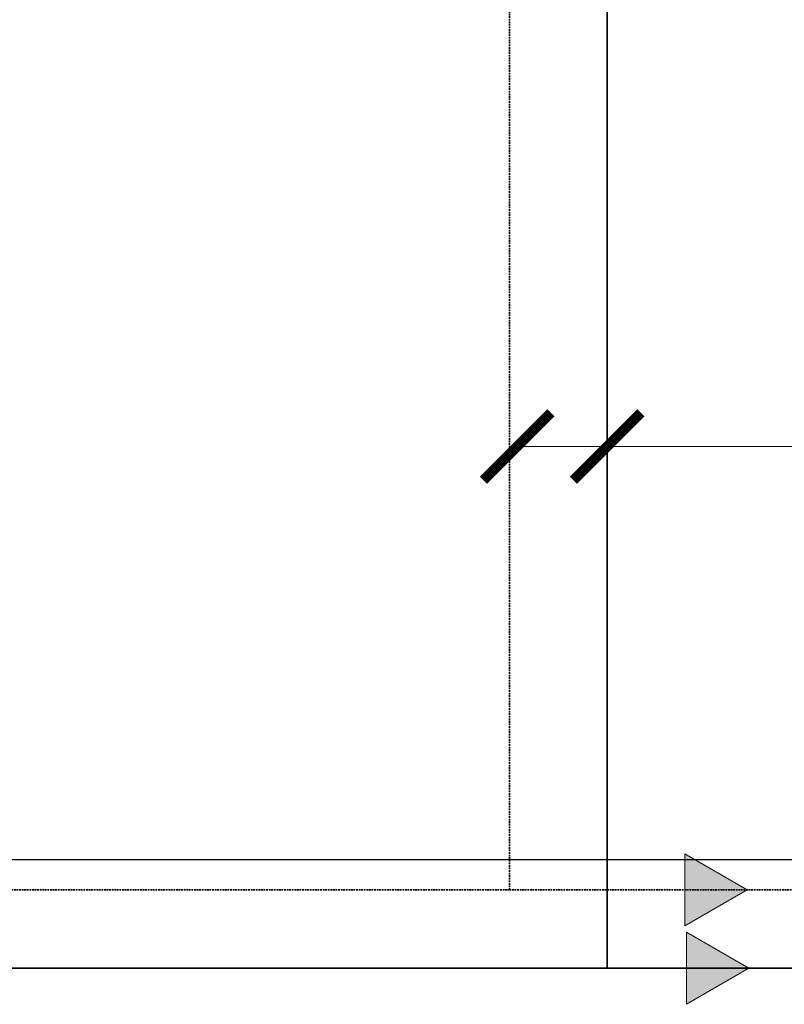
# Model space of a CAD drawing. Header units: millimetres. Extents: x -727 to 69715, y -15705 to 98123.
# Tile 160 of 256: x 39306 to 40156, y -9916 to -8822. Entities that reach past the tile are written whole.
import ezdxf

# ---------------------------------------------------------------- set-up
doc = ezdxf.new("R2010")
doc.units = ezdxf.units.MM
doc.linetypes.add('phl_thick', pattern=[0])
doc.linetypes.add('VERDECKT', pattern=[9.525, 6.35, -3.175])
for name, color, linetype, lineweight in [('UT_KOTY - DIMENZE', 7, 'Continuous', 5), ('UT_SCHÉMA_PŘÍVOD', 10, 'Continuous', 35), ('UT_SCHÉMA_ZPÁTEČKA', 172, 'VERDECKT', 35), ('VZT_50 POPIS - OBECNE', 7, 'Continuous', 5)]:
    doc.layers.add(name, color=color, linetype=linetype, lineweight=lineweight)
doc.styles.add('ISOCP 2.5', font='isocp.shx', dxfattribs={"width": 0.6, "height": 2.5})

# ---------------------------------------------------------------- blocks, each defined once
blk = doc.blocks.new('_ArchTick')
at = {"color": 0, "linetype": 'ByBlock', "const_width": 0.15}
blk.add_lwpolyline([(-0.5, -0.5), (0.5, 0.5)], dxfattribs=at)

msp = doc.modelspace()

# ---------------------------------------------------------------- hatches: boundary and pattern name
at = {"layer": 'VZT_50 POPIS - OBECNE', "linetype": 'phl_thick'}
h = msp.add_hatch(color=256, dxfattribs=at)
h.dxf.hatch_style = 1
h.paths.add_polyline_path([(40045.3, -9748.6), (40114.6, -9788.6), (40045.3, -9828.6)])
h = msp.add_hatch(color=256, dxfattribs=at)
h.dxf.hatch_style = 1
h.paths.add_polyline_path([(40047, -9835.7), (40116.3, -9875.7), (40047, -9915.7)])

# ---------------------------------------------------------------- linework, layer by layer
msp.add_line((-727.4, -9754.7), (68024.3, -9754.7))
at = {"layer": 'UT_KOTY - DIMENZE'}
for points in [[(39859, -9295.9), (40138.4, -9295.9)], [(39959, -9295.9), (40138.4, -9295.9)], [(40138.4, -9295.9), (40887.2, -9295.9)]]:
    msp.add_lwpolyline(points, dxfattribs=at)
at = {"layer": 'UT_SCHÉMA_PŘÍVOD'}
for p, q in [((39959, -9875.7), (39959, -8162.4)), ((7258.9, -9875.7), (39959, -9875.7)), ((39959, -9875.7), (58155.7, -9874.7))]:
    msp.add_line(p, q, dxfattribs=at)
at = {"layer": 'UT_SCHÉMA_ZPÁTEČKA', "ltscale": 0.3}
for p, q in [((39850.4, -9788.6), (39850.4, -8291.2)), ((7358.9, -9788.6), (39850.4, -9788.6)), ((39850.4, -9788.6), (58055.7, -9788.6))]:
    msp.add_line(p, q, dxfattribs=at)
at = {"layer": 'VZT_50 POPIS - OBECNE', "linetype": 'phl_thick'}
for p, q in [((40045.3, -9748.6), (40114.6, -9788.6)), ((40045.3, -9828.6), (40045.3, -9748.6)), ((40114.6, -9788.6), (40045.3, -9828.6)), ((40047, -9835.7), (40116.3, -9875.7)), ((40047, -9915.7), (40047, -9835.7)), ((40116.3, -9875.7), (40047, -9915.7))]:
    msp.add_line(p, q, dxfattribs=at)

# ---------------------------------------------------------------- block references
at = {"layer": 'UT_KOTY - DIMENZE', "xscale": 75, "yscale": 75, "zscale": 75, "rotation": 180}
for p in [(39859, -9295.9), (39959, -9295.9)]:
    msp.add_blockref('_ArchTick', p, dxfattribs=at)

# ---------------------------------------------------------------- texts
at = {"layer": 'UT_KOTY - DIMENZE', "insert": (40887.2, -9145.9), "char_height": 125, "attachment_point": 3, "style": 'ISOCP 2.5'}
msp.add_mtext('PEX 32x4,7-IZ30', dxfattribs=at)

doc.saveas('drawing.dxf')
